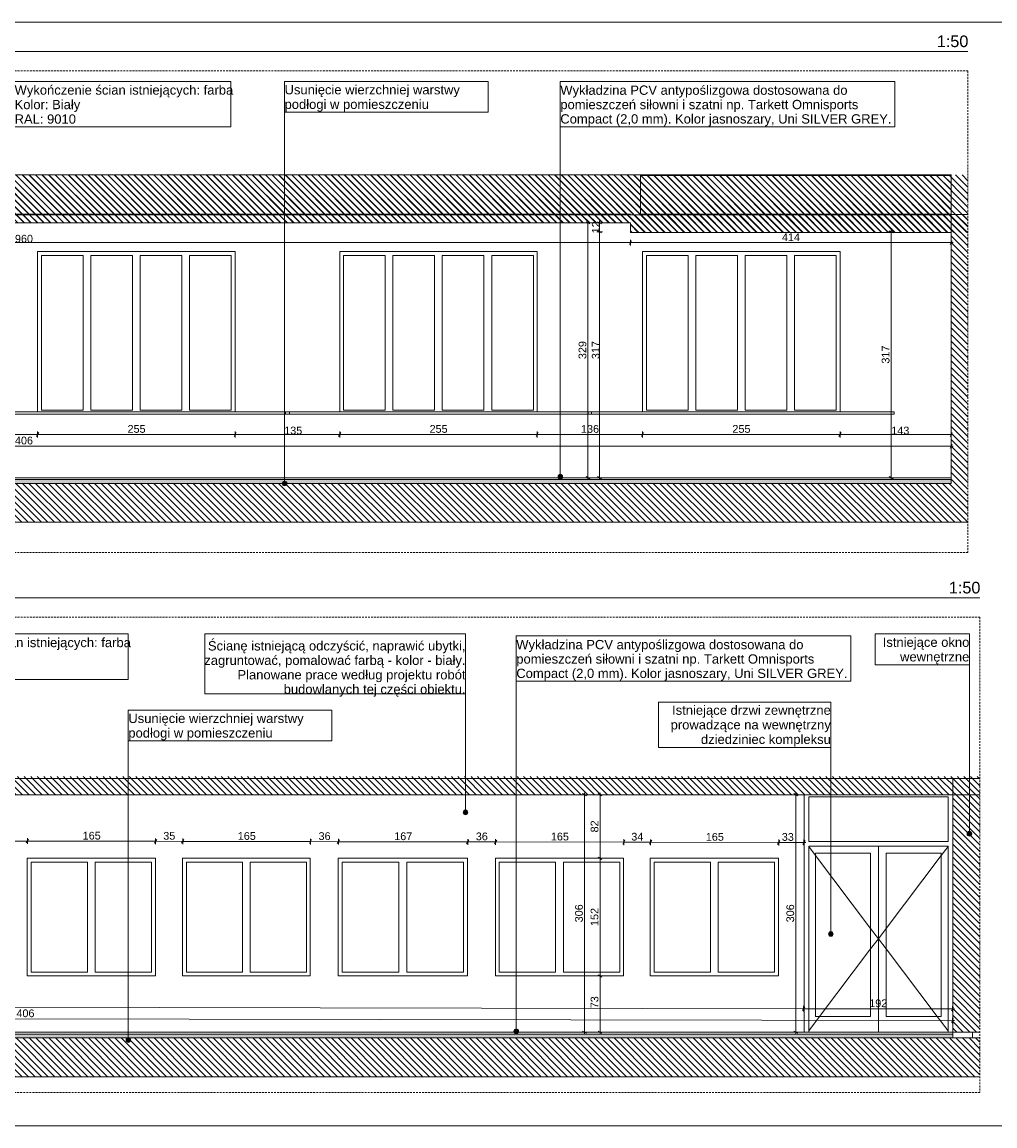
# Model space of a CAD drawing. Extents: x 180 to 8540, y 54 to 2910.
# Tile 2 of 4: x 2692 to 5204, y 60 to 2910. Entities that reach past the tile are written whole.
import ezdxf
from ezdxf.xclip import XClip

# ---------------------------------------------------------------- set-up
doc = ezdxf.new("R2010")
doc.units = 0
doc.header["$MEASUREMENT"] = 0
doc.header["$XCLIPFRAME"] = 0
doc.linetypes.add('Przerywana długa', pattern=[78, 50, -28])
for name, color, linetype in [('280-A Dachy Powłoki', 7, 'Continuous'), ('399-W Wymiary i opisy', 7, 'Continuous'), ('420-K Ściany', 7, 'Continuous'), ('422-K ściany etap 2', 7, 'Continuous'), ('460-K Stropy', 7, 'Continuous'), ('460-K Stropy - wymieniane warstwy', 7, 'Continuous'), ('810-G Ogólne', 7, 'Continuous'), ('820-G Rysunki Obrazki', 7, 'Continuous'), ('824-G Wypełnienia RŚ', 7, 'Continuous'), ('840-G Znaczniki ogólne', 7, 'Continuous')]:
    doc.layers.add(name, color=color, linetype=linetype)
doc.styles.add('STYL_AUTOMATYCZNY_2', font='arial.ttf')
doc.styles.add('STYL_AUTOMATYCZNY_3', font='arial.ttf')
pattern_1 = [(135, (4188.184, 1733.606), (8.48528, 8.48528), [])]
pattern_2 = [(135, (1185.322, 302.057), (8.48528, 8.48528), [])]

# ---------------------------------------------------------------- blocks, each defined once
blk = doc.blocks.new('Rysunek_1_4', base_point=(4188.2, 1733.6))
at = {"layer": '280-A Dachy Powłoki', "linetype": 'Continuous', "lineweight": 13}
h = blk.add_hatch(dxfattribs=at)
h.set_pattern_fill('Ściany_istniejące_0004', color=8, style=0, pattern_type=2)
h.set_pattern_definition(pattern_1)
h.paths.add_polyline_path([(278.3, 2514.2), (278.3, 2414.1), (4289.2, 2414.1), (4289.2, 2514.2)])
h = blk.add_hatch(dxfattribs=at)
h.set_pattern_fill('Ściany_istniejące_0004', color=8, style=0, pattern_type=2)
h.set_pattern_definition(pattern_1)
h.paths.add_polyline_path([(4289.2, 2514.2), (4289.2, 2414.1), (5091.2, 2414.1), (5091.2, 2514.2)])
h = blk.add_hatch(dxfattribs=at)
h.set_pattern_fill('Ściany_istniejące_0004', color=8, style=0, pattern_type=2)
h.set_pattern_definition(pattern_1)
h.paths.add_polyline_path([(4263.2, 2412.7), (278.3, 2412.7), (278.3, 2391.7), (4263.2, 2391.7)])
h = blk.add_hatch(dxfattribs=at)
h.set_pattern_fill('Ściany_istniejące_0004', color=8, style=0, pattern_type=2)
h.set_pattern_definition(pattern_1)
h.paths.add_polyline_path([(4263.2, 2411.9), (4263.2, 2366.9), (5091.2, 2366.9), (5091.2, 2411.9)])
at = {"layer": '420-K Ściany', "linetype": 'Continuous', "lineweight": 13}
h = blk.add_hatch(dxfattribs=at)
h.set_pattern_fill('Ściany_istniejące_0004', color=8, style=0, pattern_type=2)
h.set_pattern_definition(pattern_1)
h.paths.add_polyline_path([(5091.2, 1718.6), (5134.2, 1718.6), (5134.2, 2413.5), (5091.2, 2413.5)])
at = {"layer": '460-K Stropy', "linetype": 'Continuous', "lineweight": 13}
h = blk.add_hatch(dxfattribs=at)
h.set_pattern_fill('Ściany_istniejące_0004', color=8, style=0, pattern_type=2)
h.set_pattern_definition(pattern_1)
h.paths.add_polyline_path([(5134.2, 1718.6), (239.3, 1718.6), (239.3, 1618.5), (5134.2, 1618.5)])
at = {"layer": '460-K Stropy - wymieniane warstwy', "linetype": 'Continuous', "lineweight": 0}
h = blk.add_hatch(dxfattribs=at)
h.set_pattern_fill('Beton_wylewka_0004', color=94, style=0, pattern_type=2)
h.set_pattern_definition([(135, (4188.184, 1733.606), (14.14214, 14.14214), [15, -5]), (135, (4174.041, 1733.606), (14.14214, 14.14214), [15, -5])])
h.paths.add_polyline_path([(278.3, 1718.6), (5091.2, 1718.6), (5091.2, 1728.6), (278.3, 1728.6)])
at = {"layer": '820-G Rysunki Obrazki', "linetype": 'Continuous', "lineweight": 13}
for points in [[(4076, 1736), (4076.4, 1733.7), (4077.7, 1731.7), (4079.7, 1730.4), (4082, 1730), (4084.3, 1730.4), (4086.2, 1731.7), (4087.5, 1733.7), (4088, 1736), (4087.5, 1738.3), (4086.2, 1740.2), (4084.3, 1741.5), (4082, 1742), (4079.7, 1741.5), (4077.7, 1740.2), (4076.4, 1738.3)], [(3363.9, 1718.6), (3364.3, 1716.3), (3365.6, 1714.4), (3367.6, 1713.1), (3369.9, 1712.6), (3372.2, 1713.1), (3374.1, 1714.4), (3375.4, 1716.3), (3375.9, 1718.6), (3375.4, 1720.9), (3374.1, 1722.8), (3372.2, 1724.1), (3369.9, 1724.6), (3367.6, 1724.1), (3365.6, 1722.8), (3364.3, 1720.9)]]:
    blk.add_hatch(color=154, dxfattribs=at).paths.add_polyline_path(points)
at = {"layer": '824-G Wypełnienia RŚ', "linetype": 'Continuous', "lineweight": 13}
h = blk.add_hatch(dxfattribs=at)
h.set_pattern_fill('_Poza_zakresem_opracowan_3B', color=8, style=0, pattern_type=2)
h.set_pattern_definition([(135, (4330.797, 2421.32), (8.48528, 8.48528), [])])
h.paths.add_polyline_path([(239.3, 2533.6), (239.3, 2391.2), (4263.2, 2392.7), (4263.2, 2366.9), (5134.2, 2366.9), (5134.2, 2515.2), (278.3, 2515.2), (278.3, 2533.6)])
at = {"layer": '280-A Dachy Powłoki', "color": 7, "linetype": 'Continuous', "lineweight": 13, "ltscale": 0.2}
for p, q in [((5091.2, 2515.2), (278.3, 2515.2)), ((4289.2, 2514.2), (4289.2, 2515.2)), ((4289.2, 2514.2), (4289.2, 2414.1)), ((5091.2, 2514.2), (4289.2, 2514.2)), ((5091.2, 2514.2), (5091.2, 2515.2)), ((5091.2, 2514.2), (5091.2, 2414.1)), ((4263.2, 2412.7), (239.3, 2412.7)), ((4263.2, 2413.7), (342.3, 2413.7)), ((4263.2, 2412.7), (4263.2, 2413.7)), ((4263.2, 2412.7), (4263.2, 2411.9)), ((5091.2, 2411.9), (4263.2, 2411.9)), ((5091.2, 2414.1), (4289.2, 2414.1)), ((4263.2, 2391.7), (239.3, 2391.7)), ((4263.2, 2391.7), (4263.2, 2366.9)), ((5091.2, 2366.9), (4263.2, 2366.9))]:
    blk.add_line(p, q, dxfattribs=at)
at = {"layer": '399-W Wymiary i opisy', "color": 154, "linetype": 'Continuous', "lineweight": 13, "ltscale": 0.2}
for p, q in [((4158.4, 2388.8), (4148.4, 2394.6)), ((4153.4, 2391.7), (4153.4, 2396.6)), ((4188.4, 2388.8), (4178.4, 2394.6)), ((4183.4, 2391.7), (4183.4, 2396.6)), ((4160.9, 2391.7), (4145.9, 2391.7)), ((4153.4, 1733.6), (4153.4, 2391.7)), ((4190.9, 2391.7), (4175.9, 2391.7)), ((4190.9, 2368.5), (4175.9, 2368.5)), ((4178.4, 2371.4), (4188.4, 2365.6)), ((4183.4, 2368.5), (4183.4, 2391.7)), ((4183.4, 1733.6), (4183.4, 2368.5)), ((4943.7, 2368.5), (4928.7, 2368.5)), ((4941.2, 2365.6), (4931.2, 2371.4)), ((4936.2, 2368.5), (4936.2, 2373.4)), ((4936.2, 1733.6), (4936.2, 2368.5)), ((342.3, 2340.6), (4263.1, 2340.6)), ((4266, 2345.6), (4260.2, 2335.6)), ((4263.1, 2333.1), (4263.1, 2348.1)), ((4263.1, 2340.6), (5091.2, 2340.6)), ((5088.3, 2335.6), (5094.1, 2345.6)), ((5091.2, 2333.1), (5091.2, 2348.1)), ((5091.2, 2340.6), (5096.1, 2340.6)), ((2732.3, 1837.8), (2732.3, 1852.8)), ((3242.3, 1837.8), (3242.3, 1852.8)), ((3512.3, 1837.8), (3512.3, 1852.8)), ((4022.3, 1837.8), (4022.3, 1852.8)), ((4294.3, 1837.8), (4294.3, 1852.8)), ((4804.3, 1837.8), (4804.3, 1852.8)), ((5091.2, 1837.8), (5091.2, 1852.8)), ((2460.3, 1845.3), (2732.3, 1845.3)), ((2735.2, 1850.3), (2729.4, 1840.3)), ((2732.3, 1845.3), (3242.3, 1845.3)), ((3245.2, 1850.3), (3239.4, 1840.3)), ((3242.3, 1845.3), (3512.3, 1845.3)), ((3515.2, 1850.3), (3509.4, 1840.3)), ((3512.3, 1845.3), (4022.3, 1845.3)), ((4025.2, 1850.3), (4019.4, 1840.3)), ((4022.3, 1845.3), (4294.3, 1845.3)), ((4297.2, 1850.3), (4291.4, 1840.3)), ((4294.3, 1845.3), (4804.3, 1845.3)), ((4807.2, 1850.3), (4801.4, 1840.3)), ((4804.3, 1845.3), (5091.2, 1845.3)), ((5088.3, 1840.3), (5094.1, 1850.3)), ((5091.2, 1845.3), (5096.1, 1845.3)), ((278.3, 1815.3), (5091.2, 1815.3)), ((5088.3, 1810.3), (5094.1, 1820.3)), ((5091.2, 1807.8), (5091.2, 1822.8)), ((5091.2, 1815.3), (5096.1, 1815.3)), ((4160.9, 1733.6), (4145.9, 1733.6)), ((4148.4, 1736.5), (4158.4, 1730.7)), ((4153.4, 1728.7), (4153.4, 1733.6)), ((4190.9, 1733.6), (4175.9, 1733.6)), ((4178.4, 1736.5), (4188.4, 1730.7)), ((4183.4, 1728.7), (4183.4, 1733.6)), ((4943.7, 1733.6), (4928.7, 1733.6)), ((4931.2, 1736.5), (4941.2, 1730.7)), ((4936.2, 1728.7), (4936.2, 1733.6))]:
    blk.add_line(p, q, dxfattribs=at)
at = {"layer": '420-K Ściany', "color": 7, "linetype": 'Continuous', "lineweight": 13, "ltscale": 0.2}
for p, q in [((5091.2, 2413.5), (5091.2, 2411.9)), ((5134.2, 2413.5), (5091.2, 2413.5)), ((5091.2, 2411.9), (5091.2, 2366.9)), ((5091.2, 2366.9), (5091.2, 1733.6)), ((2732.3, 1903.6), (2732.3, 2317.6)), ((3242.3, 1903.6), (3242.3, 2317.6)), ((3512.3, 1903.6), (3512.3, 2317.6)), ((4022.3, 1903.6), (4022.3, 2317.6)), ((4294.3, 1903.6), (4294.3, 2317.6)), ((4804.3, 1903.6), (4804.3, 2317.6))]:
    blk.add_line(p, q, dxfattribs=at)
at = {"layer": '420-K Ściany', "color": 7, "linetype": 'Continuous', "lineweight": 13, "ltscale": 0.2, "flags": 128}
blk.add_lwpolyline([(5091.2, 1733.6), (5091.2, 1728.6), (5091.2, 1718.6)], dxfattribs=at)
at = {"layer": '422-K ściany etap 2', "color": 7, "linetype": 'Continuous', "lineweight": 13, "ltscale": 0.2}
for p, q in [((2732.3, 2317.6), (3242.3, 2317.6)), ((3512.3, 2317.6), (4022.3, 2317.6)), ((4294.3, 2317.6), (4804.3, 2317.6)), ((2742.3, 2307.6), (2742.3, 1907.6)), ((2849.8, 2307.6), (2742.3, 2307.6)), ((2849.8, 1907.6), (2849.8, 2307.6)), ((2869.8, 2307.6), (2869.8, 1907.6)), ((2977.3, 2307.6), (2869.8, 2307.6)), ((2977.3, 1907.6), (2977.3, 2307.6)), ((2997.3, 2307.6), (2997.3, 1907.6)), ((3104.8, 2307.6), (2997.3, 2307.6)), ((3104.8, 1907.6), (3104.8, 2307.6)), ((3124.8, 2307.6), (3124.8, 1907.6)), ((3232.3, 2307.6), (3124.8, 2307.6)), ((3232.3, 1907.6), (3232.3, 2307.6)), ((3522.3, 2307.6), (3522.3, 1907.6)), ((3629.8, 2307.6), (3522.3, 2307.6)), ((3629.8, 1907.6), (3629.8, 2307.6)), ((3649.8, 2307.6), (3649.8, 1907.6)), ((3757.3, 2307.6), (3649.8, 2307.6)), ((3757.3, 1907.6), (3757.3, 2307.6)), ((3777.3, 2307.6), (3777.3, 1907.6)), ((3884.8, 2307.6), (3777.3, 2307.6)), ((3884.8, 1907.6), (3884.8, 2307.6)), ((3904.8, 2307.6), (3904.8, 1907.6)), ((4012.3, 2307.6), (3904.8, 2307.6)), ((4012.3, 1907.6), (4012.3, 2307.6)), ((4304.3, 2307.6), (4304.3, 1907.6)), ((4411.8, 2307.6), (4304.3, 2307.6)), ((4411.8, 1907.6), (4411.8, 2307.6)), ((4431.8, 2307.6), (4431.8, 1907.6)), ((4539.3, 2307.6), (4431.8, 2307.6)), ((4539.3, 1907.6), (4539.3, 2307.6)), ((4559.3, 2307.6), (4559.3, 1907.6)), ((4666.8, 2307.6), (4559.3, 2307.6)), ((4666.8, 1907.6), (4666.8, 2307.6)), ((4686.8, 2307.6), (4686.8, 1907.6)), ((4794.3, 2307.6), (4686.8, 2307.6)), ((4794.3, 1907.6), (4794.3, 2307.6)), ((3372.3, 1903.6), (2592.3, 1903.6)), ((3372.3, 1897.6), (2592.3, 1897.6)), ((2742.3, 1907.6), (2849.8, 1907.6)), ((2869.8, 1907.6), (2977.3, 1907.6)), ((2997.3, 1907.6), (3104.8, 1907.6)), ((3124.8, 1907.6), (3232.3, 1907.6)), ((4154.3, 1903.6), (3372.3, 1903.6)), ((3372.3, 1897.6), (3372.3, 1903.6)), ((4154.3, 1897.6), (3372.3, 1897.6)), ((3382.3, 1897.6), (3382.3, 1903.6)), ((3522.3, 1907.6), (3629.8, 1907.6)), ((3649.8, 1907.6), (3757.3, 1907.6)), ((3777.3, 1907.6), (3884.8, 1907.6)), ((3904.8, 1907.6), (4012.3, 1907.6)), ((4944.3, 1903.6), (4154.3, 1903.6)), ((4154.3, 1897.6), (4154.3, 1903.6)), ((4944.3, 1897.6), (4154.3, 1897.6)), ((4162.3, 1897.6), (4162.3, 1903.6)), ((4304.3, 1907.6), (4411.8, 1907.6)), ((4431.8, 1907.6), (4539.3, 1907.6)), ((4559.3, 1907.6), (4666.8, 1907.6)), ((4686.8, 1907.6), (4794.3, 1907.6)), ((4944.3, 1897.6), (4944.3, 1903.6))]:
    blk.add_line(p, q, dxfattribs=at)
at = {"layer": '460-K Stropy', "color": 7, "linetype": 'Continuous', "lineweight": 13, "ltscale": 0.2}
for p, q in [((5091.2, 1718.6), (278.3, 1718.6)), ((5134.2, 1618.5), (239.3, 1618.5))]:
    blk.add_line(p, q, dxfattribs=at)
at = {"layer": '460-K Stropy - wymieniane warstwy', "color": 94, "linetype": 'Continuous', "lineweight": 0, "ltscale": 0.2}
for p, q in [((5091.2, 1733.6), (278.3, 1733.6)), ((5091.2, 1728.6), (278.3, 1728.6))]:
    blk.add_line(p, q, dxfattribs=at)
at = {"layer": '820-G Rysunki Obrazki', "color": 154, "linetype": 'Continuous', "lineweight": 13, "ltscale": 0.2}
for p, q in [((3230.8, 2756.6), (2672.8, 2756.6)), ((3230.8, 2639.5), (3230.8, 2756.6)), ((3895.7, 2756.6), (3369.9, 2756.6)), ((3369.9, 2756.6), (3369.9, 2677.2)), ((3895.7, 2677.2), (3895.7, 2756.6)), ((4946.2, 2756.6), (4082, 2756.6)), ((4082, 2756.6), (4082, 2639.5)), ((4946.2, 2639.5), (4946.2, 2756.6)), ((3369.9, 2677.2), (3895.7, 2677.2)), ((3369.9, 1724.6), (3369.9, 2677.2)), ((3369.9, 2677.2), (3895.7, 2677.2)), ((2672.8, 2639.5), (3230.8, 2639.5)), ((2672.8, 2639.5), (3230.8, 2639.5)), ((4082, 2639.5), (4946.2, 2639.5)), ((4082, 1742), (4082, 2639.5)), ((4082, 2639.5), (4946.2, 2639.5))]:
    blk.add_line(p, q, dxfattribs=at)
for centre in [(4082, 1736), (3369.9, 1718.6)]:
    blk.add_circle(centre, 6, dxfattribs=at)
at = {"layer": '399-W Wymiary i opisy', "color": 154, "linetype": 'Continuous', "lineweight": 13, "char_height": 20, "attachment_point": 7, "rotation": 90, "style": 'STYL_AUTOMATYCZNY_2'}
for s, insert, width in [('\\A1;{\\pql;\\fArial|b0|i0|c238|p0;\\W1.000000;12}', (4183.6, 2364.5), 30.509), ('\\A1;{\\pql;\\fArial|b0|i0|c238|p0;\\W1.000000;329}', (4149.4, 2039.8), 45.763), ('\\A1;{\\pql;\\fArial|b0|i0|c238|p0;\\W1.000000;317}', (4183.6, 2039.8), 45.763), ('\\A1;{\\pql;\\fArial|b0|i0|c238|p0;\\W1.000000;317}', (4932.2, 2028.2), 45.763)]:
    blk.add_mtext(s, dxfattribs=dict(at, insert=insert, width=width))
at = {"layer": '399-W Wymiary i opisy', "color": 154, "linetype": 'Continuous', "lineweight": 13, "char_height": 20, "attachment_point": 7, "style": 'STYL_AUTOMATYCZNY_2'}
for s, insert, width in [('\\A1;{\\pql;\\fArial|b0|i0|c238|p0;\\W1.000000;1\xa0960}', (2650.4, 2340.4), 68.638), ('\\A1;{\\pql;\\fArial|b0|i0|c238|p0;\\W1.000000;414}', (4654.3, 2344.6), 45.763), ('\\A1;{\\pql;\\fArial|b0|i0|c238|p0;\\W1.000000;255}', (2964.4, 1849.3), 45.763), ('\\A1;{\\pql;\\fArial|b0|i0|c238|p0;\\W1.000000;135}', (3369, 1845.1), 45.763), ('\\A1;{\\pql;\\fArial|b0|i0|c238|p0;\\W1.000000;255}', (3744.4, 1849.3), 45.763), ('\\A1;{\\pql;\\fArial|b0|i0|c238|p0;\\W1.000000;136}', (4135.4, 1849.3), 45.763), ('\\A1;{\\pql;\\fArial|b0|i0|c238|p0;\\W1.000000;255}', (4526.4, 1849.3), 45.763), ('\\A1;{\\pql;\\fArial|b0|i0|c238|p0;\\W1.000000;143}', (4936.6, 1845.1), 45.763), ('\\A1;{\\pql;\\fArial|b0|i0|c238|p0;\\W1.000000;2\xa0406}', (2650.4, 1819.3), 68.638)]:
    blk.add_mtext(s, dxfattribs=dict(at, insert=insert, width=width))
at = {"layer": '820-G Rysunki Obrazki', "color": 154, "linetype": 'Continuous', "lineweight": 13, "insert": (2672.8, 2647.3), "char_height": 24, "attachment_point": 7, "line_spacing_factor": 0.936882, "style": 'STYL_AUTOMATYCZNY_3'}
blk.add_mtext('\\A1;{\\pql;\\fArial|b0|i0|c238|p0;\\W1.000000;Wykończenie ścian istniejących: farba\\P\\pql;\\fArial|b0|i0|c238|p0;\\W1.000000;Kolor: Biały\\P\\pql;\\fArial|b0|i0|c238|p0;\\W1.000000;RAL: 9010}', dxfattribs=at)
at = {"layer": '820-G Rysunki Obrazki', "color": 154, "linetype": 'Continuous', "lineweight": 13, "char_height": 24, "attachment_point": 7, "style": 'STYL_AUTOMATYCZNY_3'}
for s, insert, width, line_spacing_factor in [('\\A1;{\\pql;\\fArial|b0|i0|c238|p0;\\W1.000000;Usunięcie wierzchniej warstwy podłogi w pomieszczeniu}', (3369.9, 2678.5), 521.88, 0.940384), ('\\A1;{\\pql;\\fArial|b0|i0|c238|p0;\\W1.000000;Wykładzina PCV antypoślizgowa dostosowana do pomieszczeń siłowni i szatni\\fArial|b0|i0|c238|p0;\\W1.000000; np. Tarkett Omnisports Compact (2,0 mm).\\fArial|b0|i0|c238|p0;\\W1.000000; Kolor jasno\\fArial|b0|i0|c238|p0;\\W1.000000;szary, Uni SILVER GREY. }', (4082, 2640.8), 860.173, 0.927174)]:
    blk.add_mtext(s, dxfattribs=dict(at, insert=insert, width=width, line_spacing_factor=line_spacing_factor))
blk = doc.blocks.new('Rysunek_3_1', base_point=(1185.3, 302.1))
at = {"layer": '280-A Dachy Powłoki', "linetype": 'Continuous', "lineweight": 13}
h = blk.add_hatch(dxfattribs=at)
h.set_pattern_fill('Ściany_istniejące_0001', color=8, style=0, pattern_type=2)
h.set_pattern_definition(pattern_2)
h.paths.add_polyline_path([(1084.3, 958.6), (5095.2, 958.6), (5095.2, 962.1), (1084.3, 962.1)])
h = blk.add_hatch(dxfattribs=at)
h.set_pattern_fill('Ściany_istniejące_0001', color=8, style=0, pattern_type=2)
h.set_pattern_definition(pattern_2)
h.paths.add_polyline_path([(1084.3, 915.2), (5095.2, 915.2), (5095.2, 957.2), (1787.5, 957.2), (1084.3, 957.2)])
h = blk.add_hatch(dxfattribs=at)
h.set_pattern_fill('Ściany_istniejące_0001', color=8, style=0, pattern_type=2)
h.set_pattern_definition(pattern_2)
h.paths.add_polyline_path([(5099.2, 918.1), (5165.2, 918.1), (5165.2, 957.2), (5099.2, 957.2)])
at = {"layer": '420-K Ściany', "linetype": 'Continuous', "lineweight": 13}
h = blk.add_hatch(dxfattribs=at)
h.set_pattern_fill('Ściany_istniejące_0001', color=8, style=0, pattern_type=2)
h.set_pattern_definition(pattern_2)
h.paths.add_polyline_path([(5099.2, 962.1), (5095.2, 962.1), (5095.2, 302.1), (5165.2, 302.1), (5165.2, 918.1), (5099.2, 918.1)])
at = {"layer": '460-K Stropy', "linetype": 'Continuous', "lineweight": 13}
h = blk.add_hatch(dxfattribs=at)
h.set_pattern_fill('Ściany_istniejące_0001', color=8, style=0, pattern_type=2)
h.set_pattern_definition(pattern_2)
h.paths.add_polyline_path([(5099.2, 957.2), (5165.2, 957.2), (5165.2, 962.1), (5099.2, 962.1)])
h = blk.add_hatch(dxfattribs=at)
h.set_pattern_fill('Ściany_istniejące_0001', color=8, style=0, pattern_type=2)
h.set_pattern_definition(pattern_2)
h.paths.add_polyline_path([(1787.5, 287.1), (1084.3, 287.1), (1084.3, 187), (5165.2, 187), (5165.2, 287.1)])
at = {"layer": '460-K Stropy - wymieniane warstwy', "linetype": 'Continuous', "lineweight": 0}
h = blk.add_hatch(dxfattribs=at)
h.set_pattern_fill('Beton_wylewka_0001', color=94, style=0, pattern_type=2)
h.set_pattern_definition([(135, (1185.322, 302.057), (14.14214, 14.14214), [15, -5]), (135, (1171.18, 302.057), (14.14214, 14.14214), [15, -5])])
h.paths.add_polyline_path([(1084.3, 287.1), (5095.2, 287.1), (5095.2, 297.1), (1084.3, 297.1)])
at = {"layer": '820-G Rysunki Obrazki', "linetype": 'Continuous', "lineweight": 13}
for points in [[(3831.2, 869.5), (3831.6, 867.2), (3832.9, 865.2), (3834.9, 863.9), (3837.2, 863.5), (3839.5, 863.9), (3841.4, 865.2), (3842.7, 867.2), (3843.2, 869.5), (3842.7, 871.8), (3841.4, 873.7), (3839.5, 875), (3837.2, 875.5), (3834.9, 875), (3832.9, 873.7), (3831.6, 871.8)], [(5132.2, 814.3), (5132.7, 812), (5134, 810.1), (5135.9, 808.8), (5138.2, 808.3), (5140.5, 808.8), (5142.5, 810.1), (5143.8, 812), (5144.2, 814.3), (5143.8, 816.6), (5142.5, 818.6), (5140.5, 819.9), (5138.2, 820.3), (5135.9, 819.9), (5134, 818.6), (5132.7, 816.6)], [(4774.5, 555.5), (4774.9, 553.2), (4776.2, 551.3), (4778.2, 550), (4780.5, 549.5), (4782.8, 550), (4784.7, 551.3), (4786, 553.2), (4786.5, 555.5), (4786, 557.8), (4784.7, 559.8), (4782.8, 561.1), (4780.5, 561.5), (4778.2, 561.1), (4776.2, 559.8), (4774.9, 557.8)], [(2960.5, 281.8), (2961, 279.5), (2962.3, 277.6), (2964.2, 276.3), (2966.5, 275.8), (2968.8, 276.3), (2970.8, 277.6), (2972.1, 279.5), (2972.5, 281.8), (2972.1, 284.1), (2970.8, 286.1), (2968.8, 287.4), (2966.5, 287.8), (2964.2, 287.4), (2962.3, 286.1), (2961, 284.1)], [(3962.3, 304.4), (3962.8, 302.1), (3964.1, 300.2), (3966, 298.9), (3968.3, 298.4), (3970.6, 298.9), (3972.6, 300.2), (3973.9, 302.1), (3974.3, 304.4), (3973.9, 306.7), (3972.6, 308.7), (3970.6, 310), (3968.3, 310.4), (3966, 310), (3964.1, 308.7), (3962.8, 306.7)]]:
    blk.add_hatch(color=154, dxfattribs=at).paths.add_polyline_path(points)
at = {"layer": '280-A Dachy Powłoki', "color": 7, "linetype": 'Continuous', "lineweight": 13, "ltscale": 0.2}
for p, q in [((5165.2, 957.2), (1084.3, 957.2)), ((5095.2, 958.4), (5095.2, 958.6)), ((5165.2, 915.2), (1084.3, 915.2)), ((1084.3, 915), (5095.2, 915))]:
    blk.add_line(p, q, dxfattribs=at)
at = {"layer": '399-W Wymiary i opisy', "color": 154, "linetype": 'Continuous', "lineweight": 13, "ltscale": 0.2}
for p, q in [((4151.8, 915), (4136.8, 915)), ((4149.3, 912.1), (4139.3, 917.9)), ((4144.3, 915), (4144.3, 919.9)), ((4144.3, 302.1), (4144.3, 915)), ((4192.1, 915), (4177.1, 915)), ((4189.6, 912.1), (4179.6, 917.9)), ((4184.6, 915), (4184.6, 919.9)), ((4184.6, 751.1), (4184.6, 915)), ((4697.5, 915), (4682.5, 915)), ((4695, 912.1), (4685, 917.9)), ((4690, 915), (4690, 919.9)), ((4690, 302.1), (4690, 915)), ((2703.1, 790.5), (2708.9, 800.5)), ((2706, 803), (2706, 788)), ((3034.1, 789.8), (3039.9, 799.8)), ((3037, 802.3), (3037, 787.3)), ((3104.1, 789.7), (3109.9, 799.7)), ((3107, 802.2), (3107, 787.2)), ((3434.1, 789.1), (3439.9, 799.1)), ((3437, 801.6), (3437, 786.6)), ((3506.1, 788.9), (3511.9, 798.9)), ((3509, 801.4), (3509, 786.4)), ((3840.1, 788.3), (3845.9, 798.3)), ((3843, 800.8), (3843, 785.8)), ((3912.1, 788.2), (3917.9, 798.2)), ((3915, 800.7), (3915, 785.7)), ((4246, 800), (4246, 785)), ((4315, 799.9), (4315, 784.9)), ((4646, 799.3), (4646, 784.3)), ((4711.1, 799.1), (4711.1, 784.1)), ((2706, 795.5), (2638, 795.6)), ((3037, 794.8), (2706, 795.5)), ((3107, 794.7), (3037, 794.8)), ((3437, 794.1), (3107, 794.7)), ((3509, 793.9), (3437, 794.1)), ((3843, 793.3), (3509, 793.9)), ((3915, 793.2), (3843, 793.3)), ((4246, 792.5), (3915, 793.2)), ((4243.1, 787.5), (4248.9, 797.5)), ((4315, 792.4), (4246, 792.5)), ((4312.1, 787.4), (4317.9, 797.4)), ((4646, 791.8), (4315, 792.4)), ((4643.1, 786.8), (4648.9, 796.8)), ((4711.1, 791.6), (4646, 791.8)), ((4708.2, 786.7), (4714, 796.6)), ((4716, 791.6), (4711.1, 791.6)), ((4192.1, 751.1), (4177.1, 751.1)), ((4179.6, 753.9), (4189.6, 748.2)), ((4184.6, 447.1), (4184.6, 751.1)), ((4192.1, 447.1), (4177.1, 447.1)), ((4179.6, 449.9), (4189.6, 444.2)), ((4184.6, 302.1), (4184.6, 447.1)), ((4710.3, 362.7), (282.5, 371.1)), ((4707.4, 357.7), (4713.2, 367.7)), ((4710.3, 370.2), (4710.2, 355.2)), ((5094.7, 362), (4710.3, 362.7)), ((5091.8, 357), (5097.6, 367)), ((5094.7, 369.5), (5094.7, 354.5)), ((5099.6, 362), (5094.7, 362)), ((5094.7, 332), (282.4, 341.1)), ((5091.8, 327), (5097.5, 337)), ((5094.7, 339.5), (5094.6, 324.5)), ((5099.5, 332), (5094.7, 332)), ((4151.8, 302.1), (4136.8, 302.1)), ((4139.3, 304.9), (4149.3, 299.2)), ((4144.3, 297.2), (4144.3, 302.1)), ((4192.1, 302.1), (4177.1, 302.1)), ((4179.6, 304.9), (4189.6, 299.2)), ((4184.6, 297.2), (4184.6, 302.1)), ((4697.5, 302.1), (4682.5, 302.1)), ((4685, 304.9), (4695, 299.2)), ((4690, 297.2), (4690, 302.1))]:
    blk.add_line(p, q, dxfattribs=at)
at = {"layer": '420-K Ściany', "color": 7, "linetype": 'Continuous', "lineweight": 13, "ltscale": 0.2}
for p, q in [((5095.2, 958.6), (5095.2, 302.1)), ((4711.3, 302.1), (4711.3, 915)), ((4723.3, 910.1), (4723.3, 794.1)), ((5083.3, 910.1), (4723.3, 910.1)), ((5083.3, 794.1), (5083.3, 910.1)), ((4723.3, 794.1), (5083.3, 794.1)), ((4723.3, 782.1), (4723.3, 302.1)), ((5083.3, 782.1), (4723.3, 782.1)), ((4723.3, 781.3), (4740.9, 758)), ((4903.3, 782.1), (4903.3, 302.1)), ((5083.3, 781.3), (5065.7, 758)), ((5083.3, 302.1), (5083.3, 782.1)), ((2705.3, 447.1), (2705.3, 751.1)), ((2705.3, 751.1), (3036.3, 751.1)), ((2715.3, 457.1), (2715.3, 741.1)), ((2715.3, 741.1), (2860.8, 741.1)), ((2860.8, 741.1), (2860.8, 457.1)), ((2880.8, 457.1), (2880.8, 741.1)), ((2880.8, 741.1), (3026.3, 741.1)), ((3026.3, 741.1), (3026.3, 457.1)), ((3036.3, 751.1), (3036.3, 447.1)), ((3106.3, 447.1), (3106.3, 751.1)), ((3106.3, 751.1), (3436.3, 751.1)), ((3116.3, 457.1), (3116.3, 741.1)), ((3116.3, 741.1), (3261.3, 741.1)), ((3261.3, 741.1), (3261.3, 457.1)), ((3281.3, 457.1), (3281.3, 741.1)), ((3281.3, 741.1), (3426.3, 741.1)), ((3426.3, 741.1), (3426.3, 457.1)), ((3436.3, 751.1), (3436.3, 447.1)), ((3508.3, 447.1), (3508.3, 751.1)), ((3508.3, 751.1), (3842.3, 751.1)), ((3518.3, 457.1), (3518.3, 741.1)), ((3518.3, 741.1), (3665.3, 741.1)), ((3665.3, 741.1), (3665.3, 457.1)), ((3685.3, 457.1), (3685.3, 741.1)), ((3685.3, 741.1), (3832.3, 741.1)), ((3832.3, 741.1), (3832.3, 457.1)), ((3842.3, 751.1), (3842.3, 447.1)), ((3914.3, 447.1), (3914.3, 751.1)), ((3914.3, 751.1), (4245.3, 751.1)), ((3924.3, 457.1), (3924.3, 741.1)), ((3924.3, 741.1), (4069.8, 741.1)), ((4069.8, 741.1), (4069.8, 457.1)), ((4089.8, 457.1), (4089.8, 741.1)), ((4089.8, 741.1), (4235.3, 741.1)), ((4235.3, 741.1), (4235.3, 457.1)), ((4245.3, 751.1), (4245.3, 447.1)), ((4314.3, 447.1), (4314.3, 751.1)), ((4314.3, 751.1), (4645.3, 751.1)), ((4324.3, 457.1), (4324.3, 741.1)), ((4324.3, 741.1), (4469.8, 741.1)), ((4469.8, 741.1), (4469.8, 457.1)), ((4489.8, 457.1), (4489.8, 741.1)), ((4489.8, 741.1), (4635.3, 741.1)), ((4635.3, 741.1), (4635.3, 457.1)), ((4645.3, 751.1), (4645.3, 447.1)), ((4740.9, 342.1), (4740.9, 764.5)), ((4740.9, 764.5), (4883.3, 764.5)), ((4740.9, 758), (4883.3, 569.7)), ((4883.3, 764.5), (4883.3, 342.1)), ((4923.3, 764.5), (4923.3, 342.1)), ((5065.7, 764.5), (4923.3, 764.5)), ((5065.7, 758), (4923.3, 569.7)), ((5065.7, 342.1), (5065.7, 764.5)), ((4883.3, 569.7), (4903.3, 543.3)), ((4883.3, 516.8), (4903.3, 543.3)), ((4923.3, 569.7), (4903.3, 543.3)), ((4923.3, 516.8), (4903.3, 543.3)), ((4751.2, 342.1), (4883.3, 516.8)), ((5055.5, 342.1), (4923.3, 516.8)), ((2860.8, 457.1), (2715.3, 457.1)), ((3026.3, 457.1), (2880.8, 457.1)), ((3261.3, 457.1), (3116.3, 457.1)), ((3426.3, 457.1), (3281.3, 457.1)), ((3665.3, 457.1), (3518.3, 457.1)), ((3832.3, 457.1), (3685.3, 457.1)), ((4069.8, 457.1), (3924.3, 457.1)), ((4235.3, 457.1), (4089.8, 457.1)), ((4469.8, 457.1), (4324.3, 457.1)), ((4635.3, 457.1), (4489.8, 457.1)), ((3036.3, 447.1), (2705.3, 447.1)), ((3436.3, 447.1), (3106.3, 447.1)), ((3842.3, 447.1), (3508.3, 447.1)), ((4245.3, 447.1), (3914.3, 447.1)), ((4645.3, 447.1), (4314.3, 447.1)), ((4723.3, 305.2), (4751.2, 342.1)), ((4883.3, 342.1), (4740.9, 342.1)), ((4923.3, 342.1), (5065.7, 342.1)), ((5083.3, 305.2), (5055.5, 342.1)), ((5165.2, 302.1), (5095.2, 302.1)), ((5146.7, 287.1), (5146.7, 302.1))]:
    blk.add_line(p, q, dxfattribs=at)
at = {"layer": '460-K Stropy', "color": 7, "linetype": 'Continuous', "lineweight": 13, "ltscale": 0.2}
for p, q in [((5165.2, 287.1), (5095.2, 287.1)), ((5127.2, 186), (5127.2, 187)), ((5127.2, 186), (5165.2, 186))]:
    blk.add_line(p, q, dxfattribs=at)
at = {"layer": '460-K Stropy', "color": 7, "linetype": 'Continuous', "lineweight": 13, "ltscale": 0.2, "flags": 128}
for points in [[(5095.2, 287.1), (1084.3, 287.1), (282.3, 287.1)], [(5165.2, 187), (1084.3, 187), (239.3, 187)]]:
    blk.add_lwpolyline(points, dxfattribs=at)
at = {"layer": '460-K Stropy - wymieniane warstwy', "color": 94, "linetype": 'Continuous', "lineweight": 0, "ltscale": 0.2}
for p, q in [((5095.2, 302.1), (5095.2, 297.1)), ((5095.2, 297.1), (5095.2, 287.1))]:
    blk.add_line(p, q, dxfattribs=at)
at = {"layer": '460-K Stropy - wymieniane warstwy', "color": 94, "linetype": 'Continuous', "lineweight": 0, "ltscale": 0.2, "flags": 128}
for points in [[(5095.2, 302.1), (1084.3, 302.1), (282.3, 302.1)], [(5095.2, 297.1), (1084.3, 297.1), (282.3, 297.1)]]:
    blk.add_lwpolyline(points, dxfattribs=at)
at = {"layer": '820-G Rysunki Obrazki', "color": 154, "linetype": 'Continuous', "lineweight": 13, "ltscale": 0.2}
for p, q in [((2966.5, 1330.1), (2408.5, 1330.1)), ((2966.5, 1213), (2966.5, 1330.1)), ((3837.2, 1330.1), (3164.2, 1330.1)), ((3164.2, 1330.1), (3164.2, 1175.2)), ((3837.2, 1175.2), (3837.2, 1330.1)), ((4832.5, 1325.1), (3968.3, 1325.1)), ((3968.3, 1325.1), (3968.3, 1208)), ((4832.5, 1208), (4832.5, 1325.1)), ((5138.2, 1330.1), (4895.2, 1330.1)), ((4895.2, 1330.1), (4895.2, 1250.7)), ((5138.2, 1250.7), (5138.2, 1330.1)), ((4895.2, 1250.7), (5138.2, 1250.7)), ((5138.2, 1250.7), (4895.2, 1250.7)), ((5138.2, 820.3), (5138.2, 1250.7)), ((2408.5, 1213), (2966.5, 1213)), ((2408.5, 1213), (2966.5, 1213)), ((3968.3, 1208), (4832.5, 1208)), ((3968.3, 310.4), (3968.3, 1208)), ((3968.3, 1208), (4832.5, 1208)), ((3164.2, 1175.2), (3837.2, 1175.2)), ((3837.2, 1175.2), (3164.2, 1175.2)), ((3837.2, 875.5), (3837.2, 1175.2)), ((4780.5, 1154.4), (4335.1, 1154.4)), ((4335.1, 1154.4), (4335.1, 1037.2)), ((4780.5, 1037.2), (4780.5, 1154.4)), ((3492.4, 1133.5), (2966.5, 1133.5)), ((2966.5, 1133.5), (2966.5, 1054.1)), ((3492.4, 1054.1), (3492.4, 1133.5)), ((2966.5, 1054.1), (3492.4, 1054.1)), ((2966.5, 287.8), (2966.5, 1054.1)), ((2966.5, 1054.1), (3492.4, 1054.1)), ((4335.1, 1037.2), (4780.5, 1037.2)), ((4780.5, 1037.2), (4335.1, 1037.2)), ((4780.5, 561.5), (4780.5, 1037.2))]:
    blk.add_line(p, q, dxfattribs=at)
for centre in [(3837.2, 869.5), (5138.2, 814.3), (4780.5, 555.5), (2966.5, 281.8), (3968.3, 304.4)]:
    blk.add_circle(centre, 6, dxfattribs=at)
at = {"layer": '399-W Wymiary i opisy', "color": 154, "linetype": 'Continuous', "lineweight": 13, "char_height": 20, "attachment_point": 7, "style": 'STYL_AUTOMATYCZNY_2'}
for s, insert, width, rotation in [('\\A1;{\\pql;\\fArial|b0|i0|c238|p0;\\W1.000000;82}', (4180.6, 817.8), 30.509, 90), ('\\A1;{\\pql;\\fArial|b0|i0|c238|p0;\\W1.000000;165}', (2848.6, 799.2), 45.763, 359.8911), ('\\A1;{\\pql;\\fArial|b0|i0|c238|p0;\\W1.000000;35}', (3056.7, 798.8), 30.509, 359.8911), ('\\A1;{\\pql;\\fArial|b0|i0|c238|p0;\\W1.000000;165}', (3249.1, 798.4), 45.763, 359.8911), ('\\A1;{\\pql;\\fArial|b0|i0|c238|p0;\\W1.000000;36}', (3457.7, 798), 30.509, 359.8911), ('\\A1;{\\pql;\\fArial|b0|i0|c238|p0;\\W1.000000;167}', (3653.1, 797.7), 45.763, 359.8911), ('\\A1;{\\pql;\\fArial|b0|i0|c238|p0;\\W1.000000;36}', (3863.7, 797.3), 30.509, 359.8911), ('\\A1;{\\pql;\\fArial|b0|i0|c238|p0;\\W1.000000;165}', (4057.6, 796.9), 45.763, 359.8911), ('\\A1;{\\pql;\\fArial|b0|i0|c238|p0;\\W1.000000;34}', (4265.2, 796.5), 30.509, 359.8911), ('\\A1;{\\pql;\\fArial|b0|i0|c238|p0;\\W1.000000;165}', (4457.6, 796.1), 45.763, 359.8911), ('\\A1;{\\pql;\\fArial|b0|i0|c238|p0;\\W1.000000;33}', (4653.9, 795.8), 30.509, 359.8911), ('\\A1;{\\pql;\\fArial|b0|i0|c238|p0;\\W1.000000;306}', (4140.3, 585.6), 45.763, 90), ('\\A1;{\\pql;\\fArial|b0|i0|c238|p0;\\W1.000000;306}', (4686, 585.6), 45.763, 90), ('\\A1;{\\pql;\\fArial|b0|i0|c238|p0;\\W1.000000;152}', (4180.6, 576.2), 45.763, 90), ('\\A1;{\\pql;\\fArial|b0|i0|c238|p0;\\W1.000000;73}', (4180.6, 363.7), 30.509, 90), ('\\A1;{\\pql;\\fArial|b0|i0|c238|p0;\\W1.000000;192}', (4879.6, 366.4), 45.763, 359.8911), ('\\A1;{\\pql;\\fArial|b0|i0|c238|p0;\\W1.000000;2\xa0406}', (2654.2, 340.6), 68.638, 359.8911)]:
    blk.add_mtext(s, dxfattribs=dict(at, insert=insert, width=width, rotation=rotation))
at = {"layer": '820-G Rysunki Obrazki', "color": 154, "linetype": 'Continuous', "lineweight": 13, "char_height": 24, "style": 'STYL_AUTOMATYCZNY_3'}
for s, insert, attachment_point, line_spacing_factor in [('\\A1;{\\pql;\\fArial|b0|i0|c238|p0;\\W1.000000;Wykończenie ścian istniejących: farba\\P\\pql;\\fArial|b0|i0|c238|p0;\\W1.000000;Kolor: Biały\\P\\pql;\\fArial|b0|i0|c238|p0;\\W1.000000;RAL: 9010}', (2408.5, 1220.8), 7, 0.936882), ('\\A1;{\\pqr;\\fArial|b0|i0|c238|p0;\\W1.000000;Istniejące\\fArial|b0|i0|c238|p0;\\W1.000000; okno\\P\\pqr;\\fArial|b0|i0|c238|p0;\\W1.000000;wewnętrzne}', (5138.2, 1252), 9, 0.940007), ('\\A1;{\\pqr;\\fArial|b0|i0|c238|p0;\\W1.000000;Ścianę istniejącą odczyścić, naprawić ubytki, \\P\\pqr;\\fArial|b0|i0|c238|p0;\\W1.000000;zagruntować, pomalować farbą - kolor - biały.\\fArial|b0|i0|c238|p0;\\W1.000000; \\P\\pqr;\\fArial|b0|i0|c238|p0;\\W1.000000;Planowane prace według projektu robót \\P\\pqr;\\fArial|b0|i0|c238|p0;\\W1.000000;budowlanych tej części obiektu.}', (3837.2, 1168.3), 9, 0.932798)]:
    blk.add_mtext(s, dxfattribs=dict(at, insert=insert, attachment_point=attachment_point, line_spacing_factor=line_spacing_factor))
for s, insert, width, attachment_point, line_spacing_factor in [('\\A1;{\\pql;\\fArial|b0|i0|c238|p0;\\W1.000000;Wykładzina PCV antypoślizgowa dostosowana do pomieszczeń siłowni i szatni\\fArial|b0|i0|c238|p0;\\W1.000000; np. Tarkett Omnisports Compact (2,0 mm).\\fArial|b0|i0|c238|p0;\\W1.000000; Kolor jasno\\fArial|b0|i0|c238|p0;\\W1.000000;szary, Uni SILVER GREY. }', (3968.3, 1209.3), 860.173, 7, 0.927174), ('\\A1;{\\pqr;\\fArial|b0|i0|c238|p0;\\W1.000000;Istniejące drzwi zewnętrzne prowadzące na wewnętrzny dziedziniec kompleksu}', (4780.5, 1038.9), 441.372, 9, 0.941599), ('\\A1;{\\pql;\\fArial|b0|i0|c238|p0;\\W1.000000;Usunięcie wierzchniej warstwy podłogi w pomieszczeniu}', (2966.5, 1055.4), 521.88, 7, 0.940384)]:
    blk.add_mtext(s, dxfattribs=dict(at, insert=insert, width=width, attachment_point=attachment_point, line_spacing_factor=line_spacing_factor))

msp = doc.modelspace()

# ---------------------------------------------------------------- linework, layer by layer
at = {"layer": '810-G Ogólne', "color": 7, "linetype": 'Continuous', "lineweight": 13, "ltscale": 0.1}
for p, q in [((7790, 2910), (180, 2910)), ((7540, 60), (180, 60))]:
    msp.add_line(p, q, dxfattribs=at)
at = {"layer": '820-G Rysunki Obrazki', "color": 7, "linetype": 'Continuous', "lineweight": 13, "ltscale": 0.1}
for p, q in [((239.3, 2834.3), (5134.2, 2834.3)), ((239.3, 1423.6), (5165.2, 1423.6))]:
    msp.add_line(p, q, dxfattribs=at)
at = {"layer": '840-G Znaczniki ogólne', "color": 8, "linetype": 'Przerywana długa', "lineweight": 13, "ltscale": 0.1}
for points in [[(239.3, 2784.3), (5134.2, 2784.3), (5134.2, 1540.9), (239.3, 1540.9)], [(239.3, 1373.6), (5165.2, 1373.6), (5165.2, 146.7), (239.3, 146.7)]]:
    msp.add_lwpolyline(points, close=True, dxfattribs=at)

# ---------------------------------------------------------------- block references
at = {"layer": '820-G Rysunki Obrazki', "color": 7, "linetype": 'Continuous', "lineweight": 13, "ltscale": 0.1}
ref = msp.add_blockref('Rysunek_1_4', (4188.2, 1733.6), dxfattribs=at)
XClip(ref).set_block_clipping_path([(239.3222180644, 1502.5214137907), (5134.1835892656, 2784.2676280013)])
ref = msp.add_blockref('Rysunek_3_1', (1185.3, 302.1), dxfattribs=at)
XClip(ref).set_block_clipping_path([(239.3222180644, 186.0165571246), (5165.2440561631, 1373.6135920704)])

# ---------------------------------------------------------------- texts
at = {"layer": '820-G Rysunki Obrazki', "color": 7, "lineweight": 13, "char_height": 30, "attachment_point": 1, "style": 'STYL_AUTOMATYCZNY_2'}
for insert in [(5054.1, 2875.4), (5085.2, 1464.8)]:
    msp.add_mtext('\\A1;{\\pql;\\pt0;\\fArial|b0|i0|c238|p0;\\W1.000000;1:50}', dxfattribs=dict(at, insert=insert))

doc.saveas('drawing.dxf')
